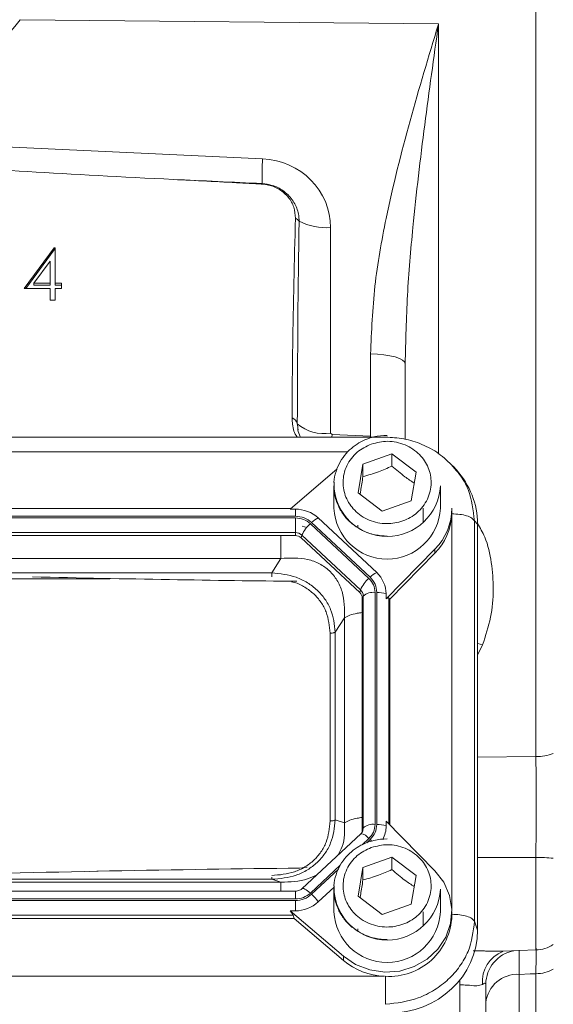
# Model space of a CAD drawing. Header units: inches. Extents: x 0.3 to 33.9, y 0.2 to 21.6.
# Tile 11 of 28: x 23.4 to 25.2, y 7.9 to 11.3. Entities that reach past the tile are written whole.
import ezdxf

# ---------------------------------------------------------------- set-up
doc = ezdxf.new("R2010")
doc.units = ezdxf.units.IN
doc.header["$MEASUREMENT"] = 0
doc.layers.add('SLD-0', color=7, linetype='Continuous', lineweight=15)
doc.styles.add('SLDTEXTSTYLE0', font='TXT', dxfattribs={"width": 0.75})
doc.dimstyles.new('SLDDIMSTYLE0', dxfattribs={"dimtxt": 0.25, "dimasz": 0.13, "dimexe": 0, "dimexo": 0.0625, "dimgap": 0.0625, "dimtad": 0, "dimtih": 1, "dimtoh": 1, "dimrnd": 1e-09, "dimzin": 12, "dimdsep": 46, "dimtxsty": 'SLDTEXTSTYLE0', "dimsah": 1, "dimcen": 0.09, "dimadec": 0, "dimazin": 3, "dimtfac": 1, "dimtofl": 0, "dimtmove": 0, "dimatfit": 3, "dimfxl": 1, "dimfrac": 2, "dimtolj": 1, "dimtzin": 12, "dimarcsym": 0})

# ---------------------------------------------------------------- blocks, each defined once
blk = doc.blocks.new('_D_10')
at = {"layer": 'SLD-0'}
for p, q in [((23.0055, 13.5316), (31.06, 13.5316)), ((30.935, 13.5316), (30.935, 10.1526)), ((30.3636, 9.7786), (30.3128, 9.7786)), ((30.3128, 9.7786), (30.3128, 9.3817)), ((31.5065, 9.7786), (31.5573, 9.7786)), ((31.5573, 9.7786), (31.5573, 9.3817)), ((30.3128, 9.3817), (30.3636, 9.3817)), ((31.5573, 9.3817), (31.5065, 9.3817)), ((30.935, 5.952), (30.935, 9.3309)), ((26.5026, 5.952), (31.06, 5.952))]:
    blk.add_line(p, q, dxfattribs=at)
for points in [[(30.935, 13.5316), (30.915, 13.4016), (30.955, 13.4016)], [(30.935, 5.952), (30.955, 6.082), (30.915, 6.082)]]:
    blk.add_solid(points, dxfattribs=at)
at = {"layer": 'SLD-0', "char_height": 0.25, "attachment_point": 1, "style": 'SLDTEXTSTYLE0'}
for s, insert in [('7.58', (30.5102, 10.1516, -1.544)), ('192.52', (30.4271, 9.704, -1.544))]:
    blk.add_mtext(s, dxfattribs=dict(at, insert=insert))

msp = doc.modelspace()

# ---------------------------------------------------------------- linework, layer by layer
at = {"color": 7, "linetype": 'Continuous', "lineweight": 15}
for p, q in [((25.1597, 8.7387), (25.1597, 12.1645)), ((24.8214, 11.2826), (23.3672, 11.2966)), ((22.9555, 10.8721), (24.2099, 10.8141)), ((24.4464, 10.5748), (24.4464, 9.8619)), ((23.3818, 10.3638), (23.4855, 10.5048)), ((23.3871, 10.3638), (23.4855, 10.4976)), ((23.4855, 10.5048), (23.489, 10.5048)), ((23.4855, 10.4976), (23.4855, 10.5048)), ((23.4855, 10.4976), (23.489, 10.4976)), ((23.489, 10.5048), (23.489, 10.382)), ((23.472, 10.459), (23.4153, 10.382)), ((23.472, 10.382), (23.472, 10.459)), ((23.472, 10.3638), (23.3818, 10.3638)), ((23.4153, 10.382), (23.472, 10.382)), ((23.4153, 10.3748), (23.4153, 10.382)), ((23.4153, 10.3748), (23.472, 10.3748)), ((23.472, 10.3748), (23.472, 10.382)), ((23.472, 10.3229), (23.472, 10.3638)), ((23.489, 10.382), (23.5109, 10.382)), ((23.489, 10.3748), (23.489, 10.382)), ((23.489, 10.3748), (23.5109, 10.3748)), ((23.489, 10.3638), (23.489, 10.3229)), ((23.5109, 10.3638), (23.489, 10.3638)), ((23.5109, 10.382), (23.5109, 10.3638)), ((23.489, 10.3229), (23.472, 10.3229)), ((24.5849, 9.8508), (24.5849, 10.1364)), ((24.7055, 10.102), (24.7055, 9.8399)), ((24.3307, 9.8935), (24.3323, 9.8792)), ((24.3327, 9.8795), (24.3336, 9.8732)), ((24.6369, 9.8477), (21.2732, 9.8477)), ((24.4464, 9.8619), (24.4512, 9.857)), ((24.4512, 9.857), (24.5849, 9.8508)), ((24.5586, 9.7538), (24.6594, 9.79)), ((24.6594, 9.79), (24.7434, 9.7265)), ((24.6594, 9.79), (24.6594, 9.747)), ((24.5417, 9.6542), (24.5586, 9.7538)), ((24.5586, 9.7108), (24.5586, 9.7538)), ((24.8708, 9.7453), (24.8658, 9.7511)), ((24.8833, 9.7338), (24.8719, 9.7463)), ((24.4689, 9.7372), (24.3059, 9.5977)), ((24.7434, 9.7265), (24.7265, 9.6269)), ((24.4575, 9.6789), (24.4575, 9.6008)), ((24.8275, 9.6008), (24.8275, 9.6789)), ((24.6256, 9.5908), (24.5417, 9.6542)), ((24.7265, 9.6269), (24.6256, 9.5908)), ((24.3238, 9.5731), (21.5863, 9.5731)), ((24.3086, 9.6), (21.6015, 9.6)), ((24.3059, 9.5977), (24.3238, 9.5977)), ((24.3238, 9.5977), (24.3238, 9.5731)), ((24.7675, 9.5516), (24.7675, 9.6008)), ((24.8675, 9.5865), (24.8675, 9.6008)), ((24.8675, 9.5812), (24.8675, 9.5865)), ((24.3238, 9.5674), (21.5863, 9.5674)), ((24.3238, 9.5163), (24.3238, 9.5674)), ((24.3632, 9.5335), (24.3474, 9.5386)), ((24.5793, 9.3574), (24.376, 9.5471)), ((24.5837, 9.3614), (24.3804, 9.5512)), ((24.6064, 9.3773), (24.4031, 9.567)), ((24.541, 9.5417), (24.5413, 9.5343)), ((24.9461, 8.1676), (24.9461, 9.5575)), ((24.9565, 9.5461), (24.9461, 9.5575)), ((24.9565, 8.1368), (24.9565, 9.5461)), ((24.3238, 9.5163), (21.5863, 9.5163)), ((24.3238, 9.5057), (21.5863, 9.5057)), ((24.3238, 9.5057), (24.3238, 9.5163)), ((24.3443, 9.4978), (24.3468, 9.5074)), ((24.5501, 9.3176), (24.3468, 9.5074)), ((24.5475, 9.308), (24.3443, 9.4978)), ((24.6393, 9.2865), (24.8084, 9.4589)), ((24.652, 9.2852), (24.8084, 9.4445)), ((24.8084, 9.4589), (24.8084, 9.4445)), ((24.2736, 9.4267), (21.6365, 9.4267)), ((24.2416, 9.3769), (24.2736, 9.4267)), ((24.2416, 9.3769), (21.6685, 9.3769)), ((24.5475, 9.308), (24.5501, 9.3176)), ((24.556, 9.2888), (24.5596, 9.2961)), ((24.5596, 8.491), (24.5596, 9.2961)), ((24.601, 8.5034), (24.601, 9.3086)), ((24.6071, 8.5034), (24.6071, 9.3086)), ((24.6393, 9.2865), (24.6393, 9.3032)), ((24.556, 8.4837), (24.556, 9.2888)), ((24.652, 9.2852), (24.6485, 9.2888)), ((24.652, 8.5017), (24.652, 9.2852)), ((24.4624, 9.1707), (24.4945, 9.2205)), ((24.4945, 8.509), (24.4945, 9.2205)), ((24.4442, 8.5153), (24.4442, 9.167)), ((24.4624, 8.519), (24.4624, 9.1707)), ((24.4624, 8.519), (24.4945, 8.509)), ((24.6393, 8.5147), (24.6393, 8.498)), ((24.8084, 8.3423), (24.6393, 8.5147)), ((24.5566, 8.4781), (24.5518, 8.4709)), ((24.556, 8.4837), (24.5596, 8.491)), ((24.5564, 8.4778), (24.556, 8.477)), ((24.5507, 8.4702), (24.3474, 8.2805)), ((24.5586, 8.3535), (24.6594, 8.3896)), ((24.6594, 8.3896), (24.7434, 8.3261)), ((24.6594, 8.3896), (24.6594, 8.3466)), ((23.6382, 8.341), (23.6095, 8.3404)), ((24.3653, 8.3546), (24.338, 8.3516)), ((24.5417, 8.2539), (24.5586, 8.3535)), ((24.5586, 8.3105), (24.5586, 8.3535)), ((21.6685, 8.3128), (24.2416, 8.3128)), ((24.2736, 8.3028), (24.2416, 8.3128)), ((24.7434, 8.3261), (24.7265, 8.2266)), ((24.3238, 8.2715), (21.5863, 8.2715)), ((21.6365, 8.3028), (24.2736, 8.3028)), ((24.4031, 8.2342), (24.4582, 8.2856)), ((24.4575, 8.2785), (24.4575, 8.2004)), ((24.8275, 8.2004), (24.8275, 8.2785)), ((21.5863, 8.2446), (24.3238, 8.2446)), ((21.5863, 8.2389), (24.3238, 8.2389)), ((24.3238, 8.2389), (24.3238, 8.2035)), ((24.6256, 8.1904), (24.5417, 8.2539)), ((24.3059, 8.2035), (24.4905, 8.0455)), ((24.3238, 8.2035), (24.3059, 8.2035)), ((24.7265, 8.2266), (24.6256, 8.1904)), ((21.5902, 8.1772), (24.3199, 8.1772)), ((21.5941, 8.1878), (24.316, 8.1878)), ((24.316, 8.1878), (24.3199, 8.1772)), ((24.4905, 8.0312), (24.3199, 8.1772)), ((24.7675, 8.1512), (24.7675, 8.2004)), ((24.8675, 8.1861), (24.8675, 8.2004)), ((24.541, 8.1413), (24.5413, 8.134)), ((24.9461, 8.1676), (24.9565, 8.1368)), ((25.0454, 8.0636), (25.1597, 8.0676)), ((24.4905, 8.0455), (24.4905, 8.0312)), ((21.2765, 7.9762), (24.6336, 7.9762)), ((24.8955, 7.9636), (24.8955, 7.9548)), ((25.1014, 7.9829), (25.1014, 7.4962)), ((24.8955, 7.8146), (24.8955, 7.9548)), ((24.9855, 7.9483), (24.9855, 6.7436))]:
    msp.add_line(p, q, dxfattribs=at)
at = {"color": 8, "linetype": 'Continuous', "lineweight": 15}
for p, q in [((24.8214, 11.2826), (24.8214, 9.7905)), ((24.4512, 9.857), (24.4508, 9.8477)), ((24.5849, 9.8508), (24.5848, 9.8477)), ((24.5062, 9.7963), (21.3497, 9.7963)), ((24.8674, 8.2088), (24.8674, 9.5781)), ((23.6794, 9.3562), (22.2317, 9.3562)), ((24.6485, 8.5053), (24.6485, 9.2888)), ((24.9745, 9.1266), (24.9565, 9.0913)), ((24.9565, 8.7366), (25.1597, 8.7387)), ((24.5558, 8.4326), (24.5793, 8.4546)), ((24.572, 8.4397), (24.5837, 8.4506)), ((25.1597, 8.3886), (24.9565, 8.3885)), ((25.1597, 8.0676), (25.1597, 8.3886)), ((24.376, 8.2648), (24.4799, 8.3617)), ((24.3804, 8.2608), (24.4738, 8.348)), ((24.3238, 8.2446), (24.3238, 8.2715)), ((25.1597, 7.4486), (25.1597, 7.985))]:
    msp.add_line(p, q, dxfattribs=at)
at = {"color": 7, "linetype": 'Continuous', "lineweight": 15, "flags": 128}
for points in [[(24.5849, 10.1364), (24.6087, 10.1356), (24.6314, 10.1335), (24.6522, 10.1302), (24.6705, 10.1259), (24.6854, 10.1208), (24.6964, 10.1149), (24.7032, 10.1086), (24.7055, 10.102)], [(24.5518, 8.4709), (24.5514, 8.4707), (24.5507, 8.4702)], [(24.4905, 8.0455), (24.5333, 8.0168), (24.5821, 7.9981), (24.6342, 7.9905), (24.6868, 7.9945), (24.7369, 8.0097), (24.7819, 8.0355), (24.8192, 8.0703), (24.8468, 8.1123), (24.8631, 8.1591), (24.8674, 8.2082), (24.8593, 8.2568), (24.8393, 8.3024), (24.8084, 8.3423)], [(25.1597, 7.985), (25.1398, 7.9843), (25.1014, 7.9829)]]:
    msp.add_lwpolyline(points, dxfattribs=at)
at = {"color": 8, "linetype": 'Continuous', "lineweight": 15, "flags": 128}
for points in [[(24.9745, 9.1266), (24.9574, 9.1308), (24.9565, 9.131)], [(24.5837, 8.4506), (24.5869, 8.4474), (24.5886, 8.4457)], [(24.3474, 8.2805), (24.3481, 8.281), (24.3503, 8.2813), (24.3533, 8.2807), (24.357, 8.2791), (24.3612, 8.2767), (24.3659, 8.2734), (24.3709, 8.2694), (24.376, 8.2648)]]:
    msp.add_lwpolyline(points, dxfattribs=at)
at = {"color": 7, "linetype": 'Continuous', "lineweight": 15}
for centre, radius, start, end in [((25.2622, 10.7517), 1.0542, 176.6087, 181.305), ((24.1921, 10.7253), 0.0164, 2.111, 8.4147), ((24.2975, 10.5603), 0.054, 43.3776, 60.3965), ((24.4324, 10.7845), 0.2102, 242.9163, 273.8074), ((24.2997, 9.885), 0.0321, 15.2537, 66.7496), ((24.4222, 10.0013), 0.1414, 229.6465, 279.8159), ((24.6425, 9.6877), 0.1852, 182.7192, 357.2808), ((24.3244, 9.4814), 0.1163, 47.4101, 90.3067), ((24.6425, 9.6096), 0.1852, 182.7192, 357.2808), ((24.6657, 9.6016), 0.2019, 315.0049, 359.7672), ((24.6645, 9.5878), 0.2031, 315.13, 357.2496), ((24.4466, 9.4646), 0.1086, 130.5237, 156.7761), ((24.4332, 9.4997), 0.0737, 114.0491, 135.7255), ((24.3239, 9.4825), 0.0338, 47.4101, 90.3067), ((24.3239, 9.4756), 0.0301, 47.4101, 90.3067), ((24.6365, 9.3099), 0.0737, 114.0491, 135.7255), ((24.5378, 9.3025), 0.1014, 0.3768, 47.4752), ((24.6499, 9.2748), 0.1086, 130.5237, 156.7761), ((24.5298, 9.2887), 0.0262, 0.3768, 47.4752), ((24.5302, 9.2959), 0.0294, 0.3768, 47.4752), ((24.5939, 9.257), 0.052, 82.2097, 131.263), ((24.6092, 9.2223), 0.0863, 69.6232, 91.4049), ((25.1573, 8.928), 0.1893, 270.7382, 289.3569), ((24.5305, 8.4837), 0.0255, 338.3655, 359.9556), ((24.5939, 8.4519), 0.052, 82.2097, 131.263), ((24.6092, 8.4171), 0.0863, 69.6232, 91.4049), ((24.54, 8.4982), 0.0993, 331.5359, 359.8974), ((25.1581, 7.6017), 0.7869, 85.4846, 89.8806), ((24.6425, 8.2873), 0.1852, 182.7192, 357.2808), ((24.2779, 8.1502), 0.1508, 33.8558, 47.191), ((24.3244, 8.3198), 0.1163, 269.6933, 312.5899), ((24.6425, 8.2092), 0.1852, 182.7192, 357.2808), ((24.6495, 8.1939), 0.2182, 266.7037, 357.9341), ((25.1555, 8.1875), 0.12, 272, 302.5136), ((24.6412, 8.2096), 0.2335, 229.8035, 268.1235), ((25.1564, 8.124), 0.139, 271.3785, 297.2489), ((25.095, 7.8731), 0.11, 86.6797, 174.0955)]:
    msp.add_arc(centre, radius, start, end, dxfattribs=at)
at = {"color": 8, "linetype": 'Continuous', "lineweight": 15}
for centre, radius, start, end in [((24.5308, 8.491), 0.0288, 332.7518, 359.904), ((24.5465, 8.4306), 0.0406, 36.1819, 82.5132), ((25.0844, 7.9584), 0.111, 110.7598, 185.2594), ((25.1047, 7.9478), 0.1192, 100.7884, 179.7509)]:
    msp.add_arc(centre, radius, start, end, dxfattribs=at)
at = {"color": 7, "linetype": 'Continuous', "lineweight": 15}
for centre, major_axis, ratio, start_param, end_param in [((22.9514, 11.5697), (0.4929, -0.0872), 0.962793, 4.889568, 5.863291), ((24.2014, 10.5779), (0.2415, -0.0428), 0.962793, 0.168803, 1.704693), ((25.2925, 10.7972), (3.1511, -0.1027), 0.035536, 3.878034, 4.255791), ((57.1825, 9.3221), (75.3191, -3.441), 0.001485, 4.254756, 4.259315), ((24.4505, 9.6851), (-0.0043, 2.6055), 0.046027, 1.212987, 1.490656), ((24.6377, 9.5371), (0.313, 0.0656), 0.927683, 6.091166, 6.782759), ((22.3807, 9.503), (3.4384, -0.1121), 0.032567, 5.01757, 5.315642), ((24.6071, 9.2441), (0.0413, 0.0448), 0.170211, 6.275096, 6.798785), ((22.3807, 8.1957), (3.4384, 0.1121), 0.032567, 0.964148, 1.401772), ((24.2708, 8.2238), (0.0452, -0.0412), 0.184584, 0.341071, 0.86476), ((24.6377, 8.1458), (0.313, -0.0656), 0.927683, 4.934566, 6.475204)]:
    msp.add_ellipse(centre, major_axis=major_axis, ratio=ratio, start_param=start_param, end_param=end_param, dxfattribs=at)
for points, knots in [([(24.5849, 10.1364), (24.5883, 10.2151), (24.5951, 10.3732), (24.6437, 10.6436), (24.7196, 10.9463), (24.7871, 11.1698), (24.8212, 11.2819), (24.8214, 11.2826)], [0, 0, 0, 0, 0.200948, 0.404035, 0.700761, 0.998253, 1, 1, 1, 1]), ([(24.8214, 11.2826), (24.8213, 11.2819), (24.8048, 11.166), (24.7719, 10.9322), (24.7349, 10.6175), (24.7108, 10.3401), (24.7073, 10.1815), (24.7055, 10.102)], [0, 0, 0, 0, 0.0018068, 0.3024429, 0.6043196, 0.8018448, 1, 1, 1, 1]), ([(24.2085, 10.7259), (24.2035, 10.7262), (24.1785, 10.7275), (24.0757, 10.7331), (23.9778, 10.738), (23.8999, 10.742)], [0, 0, 0, 0, 0.048249, 0.242972, 1, 1, 1, 1]), ([(24.2083, 10.7277), (24.2203, 10.7262), (24.246, 10.7231), (24.2766, 10.7074), (24.3044, 10.6843), (24.3262, 10.6537), (24.336, 10.6209), (24.3366, 10.602), (24.3367, 10.5974)], [0, 0, 0, 0, 0.175563, 0.377503, 0.49269, 0.711013, 0.929956, 1, 1, 1, 1]), ([(24.3242, 10.6073), (24.3232, 10.6203), (24.3212, 10.6464), (24.3009, 10.6817), (24.2703, 10.7088), (24.2373, 10.7228), (24.216, 10.7251), (24.2085, 10.7259)], [0, 0, 0, 0, 0.220211, 0.44058, 0.660997, 0.880133, 1, 1, 1, 1]), ([(24.3123, 9.9145), (24.3124, 9.9253), (24.3128, 10.0075), (24.3147, 10.2384), (24.3203, 10.4585), (24.3242, 10.6073)], [0, 0, 0, 0, 0.0467735, 0.3555451, 1, 1, 1, 1]), ([(24.3306, 9.8477), (24.3305, 9.8478), (24.32, 9.8602), (24.3142, 9.8843), (24.3128, 9.9071), (24.3123, 9.9145)], [0, 0, 0, 0, 0.007444, 0.678133, 1, 1, 1, 1]), ([(24.3422, 9.8477), (24.3406, 9.8503), (24.3343, 9.8605), (24.3331, 9.8713), (24.3322, 9.8792)], [0, 0, 0, 0, 0.263645, 1, 1, 1, 1]), ([(24.6425, 9.8538), (24.6272, 9.8528), (24.6057, 9.8514), (24.5754, 9.8424), (24.5508, 9.8317), (24.5239, 9.8143), (24.4993, 9.7913), (24.4784, 9.7625), (24.4643, 9.7285), (24.4573, 9.7029), (24.4581, 9.6893), (24.4581, 9.6885)], [0, 0, 0, 0, 0.164586, 0.230635, 0.340376, 0.454907, 0.578588, 0.709194, 0.846461, 0.990799, 1, 1, 1, 1]), ([(24.8721, 9.746), (24.856, 9.7616), (24.824, 9.7925), (24.7646, 9.8242), (24.7015, 9.844), (24.6582, 9.8463), (24.6369, 9.8475)], [0, 0, 0, 0, 0.256761, 0.510731, 0.759485, 1, 1, 1, 1]), ([(24.5877, 9.8237), (24.6064, 9.8284), (24.6352, 9.8356), (24.6753, 9.8308), (24.7052, 9.8218), (24.7325, 9.8071), (24.7626, 9.7822), (24.7888, 9.7428), (24.7976, 9.6971), (24.7931, 9.6599), (24.7833, 9.6319), (24.7676, 9.6064), (24.7409, 9.5783), (24.6987, 9.5538), (24.6497, 9.5456), (24.6098, 9.5498), (24.5799, 9.559), (24.5525, 9.5736), (24.5225, 9.5985), (24.4963, 9.638), (24.4875, 9.6837), (24.492, 9.7209), (24.5018, 9.7489), (24.5175, 9.7743), (24.544, 9.8029), (24.5705, 9.8155), (24.5877, 9.8237)], [0, 0, 0, 0, 0.059864, 0.09209, 0.125, 0.15791, 0.190136, 0.25, 0.309864, 0.34209, 0.375, 0.40791, 0.440136, 0.5, 0.559864, 0.59209, 0.625, 0.65791, 0.690136, 0.75, 0.809864, 0.84209, 0.875, 0.90791, 0.940136, 1, 1, 1, 1]), ([(24.5586, 9.7108), (24.5766, 9.7157), (24.6103, 9.7249), (24.6438, 9.7399), (24.6594, 9.747)], [0, 0, 0, 0, 0.5347467, 1, 1, 1, 1]), ([(24.6594, 9.747), (24.6744, 9.734), (24.7003, 9.7117), (24.726, 9.695), (24.7368, 9.688)], [0, 0, 0, 0, 0.580034, 1, 1, 1, 1]), ([(24.5485, 9.6491), (24.5493, 9.6532), (24.5526, 9.6717), (24.556, 9.6937), (24.5586, 9.7108)], [0, 0, 0, 0, 0.221926, 1, 1, 1, 1]), ([(24.4581, 9.6885), (24.4581, 9.6757), (24.4581, 9.6483), (24.471, 9.6095), (24.4921, 9.5747), (24.5189, 9.5472), (24.5476, 9.5278), (24.5752, 9.5155), (24.6059, 9.5063), (24.6285, 9.5049), (24.6425, 9.5041)], [0, 0, 0, 0, 0.133893, 0.286395, 0.421999, 0.554614, 0.678308, 0.773081, 0.859694, 1, 1, 1, 1]), ([(24.4945, 9.2205), (24.4946, 9.2514), (24.4947, 9.2973), (24.4702, 9.3515), (24.4433, 9.3848), (24.4081, 9.4095), (24.3517, 9.4308), (24.3051, 9.4283), (24.2736, 9.4267)], [0, 0, 0, 0, 0.257397, 0.381602, 0.5, 0.618394, 0.742603, 1, 1, 1, 1]), ([(24.4624, 9.1707), (24.4593, 9.1975), (24.4547, 9.238), (24.4276, 9.2861), (24.4003, 9.3179), (24.3662, 9.3434), (24.3143, 9.369), (24.2706, 9.3738), (24.2416, 9.3769)], [0, 0, 0, 0, 0.248977, 0.376059, 0.5, 0.623945, 0.751023, 1, 1, 1, 1]), ([(25.1597, 8.3886), (25.1598, 8.4187), (25.16, 8.4801), (25.1601, 8.5711), (25.16, 8.6597), (25.1598, 8.7121), (25.1597, 8.7387)], [0, 0, 0, 0, 0.245724, 0.500002, 0.745724, 1, 1, 1, 1]), ([(24.2416, 8.3128), (24.2706, 8.3155), (24.3143, 8.3194), (24.3662, 8.3444), (24.4003, 8.3699), (24.4276, 8.4017), (24.4547, 8.4504), (24.4593, 8.4917), (24.4624, 8.519)], [0, 0, 0, 0, 0.248977, 0.376059, 0.5, 0.623945, 0.751023, 1, 1, 1, 1]), ([(24.2416, 8.3261), (24.2685, 8.3283), (24.309, 8.3317), (24.3573, 8.3545), (24.3887, 8.3779), (24.4138, 8.4072), (24.4382, 8.4523), (24.4418, 8.4901), (24.4442, 8.5153)], [0, 0, 0, 0, 0.250062, 0.376147, 0.5, 0.62379, 0.749938, 1, 1, 1, 1]), ([(24.6425, 8.4534), (24.6272, 8.4524), (24.6057, 8.451), (24.5754, 8.442), (24.5508, 8.4313), (24.5239, 8.4139), (24.4993, 8.3909), (24.4784, 8.3621), (24.4643, 8.3282), (24.4573, 8.3025), (24.4581, 8.2889), (24.4581, 8.2881)], [0, 0, 0, 0, 0.1645857, 0.230635, 0.3403763, 0.4549075, 0.578588, 0.7091936, 0.8464614, 0.9907986, 1, 1, 1, 1]), ([(24.5877, 8.4234), (24.6064, 8.428), (24.6352, 8.4352), (24.6753, 8.4305), (24.7052, 8.4215), (24.7325, 8.4067), (24.7626, 8.3819), (24.7888, 8.3424), (24.7976, 8.2967), (24.7931, 8.2595), (24.7833, 8.2315), (24.7676, 8.206), (24.7409, 8.178), (24.6987, 8.1534), (24.6497, 8.1453), (24.6098, 8.1495), (24.5799, 8.1586), (24.5525, 8.1733), (24.5225, 8.1981), (24.4963, 8.2376), (24.4875, 8.2833), (24.492, 8.3205), (24.5018, 8.3485), (24.5175, 8.3739), (24.544, 8.4025), (24.5705, 8.4151), (24.5877, 8.4234)], [0, 0, 0, 0, 0.059864, 0.09209, 0.125, 0.15791, 0.190136, 0.25, 0.309864, 0.34209, 0.375, 0.40791, 0.440136, 0.5, 0.559864, 0.59209, 0.625, 0.65791, 0.690136, 0.75, 0.809864, 0.84209, 0.875, 0.90791, 0.940136, 1, 1, 1, 1]), ([(24.5586, 8.3105), (24.5766, 8.3154), (24.6103, 8.3245), (24.6438, 8.3396), (24.6594, 8.3466)], [0, 0, 0, 0, 0.5347467, 1, 1, 1, 1]), ([(24.6594, 8.3466), (24.6744, 8.3336), (24.7003, 8.3113), (24.726, 8.2946), (24.7368, 8.2876)], [0, 0, 0, 0, 0.580034, 1, 1, 1, 1]), ([(24.5485, 8.2487), (24.5493, 8.2528), (24.5526, 8.2714), (24.556, 8.2933), (24.5586, 8.3105)], [0, 0, 0, 0, 0.221926, 1, 1, 1, 1]), ([(24.3473, 8.2805), (24.3471, 8.2803), (24.3457, 8.2785), (24.3415, 8.276), (24.3351, 8.2731), (24.329, 8.2717), (24.3251, 8.2716), (24.3238, 8.2715)], [0, 0, 0, 0, 0.032117, 0.319525, 0.567064, 0.852731, 1, 1, 1, 1]), ([(24.4581, 8.2881), (24.4581, 8.2753), (24.4581, 8.248), (24.471, 8.2091), (24.4921, 8.1743), (24.5189, 8.1468), (24.5476, 8.1274), (24.5752, 8.1151), (24.6059, 8.1059), (24.6285, 8.1045), (24.6425, 8.1037)], [0, 0, 0, 0, 0.133893, 0.286395, 0.421999, 0.554614, 0.678308, 0.773081, 0.859694, 1, 1, 1, 1]), ([(24.6369, 7.879), (24.6759, 7.8835), (24.736, 7.8906), (24.8078, 7.9273), (24.8567, 7.9644), (24.8963, 8.01), (24.9351, 8.0765), (24.9418, 8.1318), (24.9461, 8.1676)], [0, 0, 0, 0, 0.240418, 0.371173, 0.5, 0.62883, 0.759582, 1, 1, 1, 1]), ([(25.1011, 8.067), (25.1011, 8.0612), (25.101, 8.0493), (25.1012, 8.0201), (25.1013, 7.9963), (25.1013, 7.9874), (25.1014, 7.9829)], [0, 0, 0, 0, 0.3901291, 0.7937776, 0.8967712, 1, 1, 1, 1]), ([(24.9855, 7.9483), (24.9853, 7.9497), (24.9846, 7.9531), (24.9797, 7.9516), (24.975, 7.9488), (24.9739, 7.9482)], [0, 0, 0, 0, 0.344922, 0.848485, 1, 1, 1, 1])]:
    msp.add_open_spline(points, degree=3, knots=knots, dxfattribs=at)
at = {"color": 8, "linetype": 'Continuous', "lineweight": 15}
for points, knots in [([(24.9461, 9.5575), (24.9416, 9.5943), (24.9346, 9.651), (24.9011, 9.7127), (24.879, 9.7365), (24.8708, 9.7453)], [0, 0, 0, 0, 0.535498, 0.826735, 1, 1, 1, 1]), ([(24.9565, 9.5482), (24.9655, 9.5326), (24.9902, 9.4901), (25.0065, 9.4112), (25.0141, 9.3175), (25.0049, 9.2205), (24.9847, 9.1581), (24.9745, 9.1266)], [0, 0, 0, 0, 0.119307, 0.326833, 0.540788, 0.767315, 1, 1, 1, 1]), ([(24.2736, 9.4267), (24.2736, 9.4353), (24.2736, 9.4526), (24.2736, 9.4804), (24.2736, 9.4983), (24.2736, 9.5057)], [0, 0, 0, 0, 0.368964, 0.737928, 1, 1, 1, 1]), ([(24.2416, 9.3625), (24.2416, 9.364), (24.2416, 9.3673), (24.2416, 9.3724), (24.2416, 9.3754), (24.2416, 9.3769)], [0, 0, 0, 0, 0.2898939, 0.644947, 1, 1, 1, 1]), ([(24.4442, 9.167), (24.4418, 9.1921), (24.4382, 9.23), (24.4138, 9.275), (24.3887, 9.3045), (24.3571, 9.3271), (24.3306, 9.3422), (24.3139, 9.3445), (24.3105, 9.345)], [0, 0, 0, 0, 0.319941, 0.481261, 0.639724, 0.798107, 0.959508, 1, 1, 1, 1]), ([(24.4945, 9.2205), (24.5004, 9.2236), (24.5123, 9.2298), (24.5342, 9.236), (24.55, 9.2381), (24.556, 9.2389)], [0, 0, 0, 0, 0.383142, 0.766285, 1, 1, 1, 1]), ([(24.4945, 8.509), (24.5004, 8.5121), (24.5123, 8.5182), (24.5342, 8.5245), (24.55, 8.5266), (24.556, 8.5274)], [0, 0, 0, 0, 0.383142, 0.766285, 1, 1, 1, 1]), ([(24.472, 8.3968), (24.4772, 8.4066), (24.4961, 8.4422), (24.4952, 8.481), (24.4945, 8.509)], [0, 0, 0, 0, 0.276861, 1, 1, 1, 1]), ([(24.2416, 8.3128), (24.2416, 8.3133), (24.2416, 8.3141), (24.2416, 8.3169), (24.2416, 8.3194), (24.2416, 8.3205)], [0, 0, 0, 0, 0.355053, 0.710106, 1, 1, 1, 1]), ([(24.2736, 8.3028), (24.3054, 8.3038), (24.3492, 8.3051), (24.3884, 8.3237), (24.3992, 8.3289)], [0, 0, 0, 0, 0.723141, 1, 1, 1, 1]), ([(24.2736, 8.2715), (24.2736, 8.2736), (24.2736, 8.2834), (24.2736, 8.2953), (24.2736, 8.3003), (24.2736, 8.3028)], [0, 0, 0, 0, 0.116913, 0.558456, 1, 1, 1, 1]), ([(25.1597, 7.985), (25.1598, 8.001), (25.16, 8.0335), (25.16, 8.0617), (25.16, 8.0752), (25.1599, 8.0729), (25.1599, 8.0724)], [0, 0, 0, 0, 0.2982258, 0.6068325, 0.9050556, 1, 1, 1, 1]), ([(24.9412, 8.0647), (24.9453, 8.0646), (24.9559, 8.0645), (24.9717, 8.0642), (24.9887, 8.0638), (25.0045, 8.0635), (25.0199, 8.0633), (25.0337, 8.0632), (25.0418, 8.0635), (25.0454, 8.0636)], [0, 0, 0, 0, 0.107573, 0.278497, 0.427515, 0.577129, 0.72883, 0.881382, 1, 1, 1, 1]), ([(24.9739, 7.9482), (24.9681, 7.946), (24.9615, 7.9436), (24.9434, 7.9433), (24.925, 7.9455), (24.9038, 7.9464), (24.8955, 7.9467)], [0, 0, 0, 0, 0.340009, 0.380694, 0.758306, 1, 1, 1, 1])]:
    msp.add_open_spline(points, degree=3, knots=knots, dxfattribs=at)
at = {"color": 7, "linetype": 'Continuous', "lineweight": 15}
for points in [[(24.3238, 9.5731), (24.3344, 9.5721), (24.3556, 9.57), (24.3721, 9.5575), (24.3804, 9.5512)], [(24.9461, 9.5575), (24.9436, 9.5607), (24.9385, 9.5672), (24.9198, 9.5749), (24.8954, 9.5802), (24.8768, 9.5809), (24.8675, 9.5812)], [(24.3238, 9.5674), (24.3335, 9.5664), (24.3531, 9.5645), (24.3684, 9.5529), (24.376, 9.5471)], [(24.5793, 9.3574), (24.5855, 9.3502), (24.598, 9.336), (24.6, 9.3177), (24.601, 9.3086)], [(24.5837, 9.3614), (24.5904, 9.3537), (24.6038, 9.3382), (24.606, 9.3185), (24.6071, 9.3086)], [(24.4442, 9.167), (24.4461, 9.167), (24.4497, 9.1671), (24.4548, 9.1679), (24.4593, 9.1691), (24.4614, 9.1702), (24.4624, 9.1707)], [(24.4442, 8.5153), (24.4461, 8.5153), (24.4497, 8.5154), (24.4548, 8.5162), (24.4593, 8.5174), (24.4614, 8.5185), (24.4624, 8.519)], [(24.601, 8.5034), (24.6, 8.4943), (24.598, 8.476), (24.5855, 8.4617), (24.5793, 8.4546)], [(24.6071, 8.5034), (24.606, 8.4935), (24.6038, 8.4737), (24.5904, 8.4583), (24.5837, 8.4506)], [(24.376, 8.2648), (24.3684, 8.259), (24.3531, 8.2474), (24.3335, 8.2455), (24.3238, 8.2446)], [(24.3804, 8.2608), (24.3721, 8.2545), (24.3556, 8.2419), (24.3344, 8.2399), (24.3238, 8.2389)], [(24.8675, 8.1913), (24.8768, 8.191), (24.8954, 8.1903), (24.9198, 8.185), (24.9385, 8.1773), (24.9436, 8.1709), (24.9461, 8.1676)], [(24.6369, 7.879), (24.6369, 7.8846), (24.6369, 7.8958), (24.6369, 7.921), (24.6369, 7.949), (24.6369, 7.9671), (24.6369, 7.9761)]]:
    msp.add_open_spline(points, degree=3, dxfattribs=at)

# ---------------------------------------------------------------- dimensions: what is measured, and where the dimension line sits
at = {"layer": 'SLD-0'}
dim = msp.add_linear_dim(base=(30.935, 13.5316), p1=(26.4526, 5.952), p2=(22.9555, 13.5316), angle=90, dimstyle='SLDDIMSTYLE0', dxfattribs=at)
dim.commit()
dim.dimension.update_dxf_attribs({"geometry": '_D_10', "text_midpoint": (30.935, 9.7418), "dimtype": 160})

doc.saveas('drawing.dxf')
